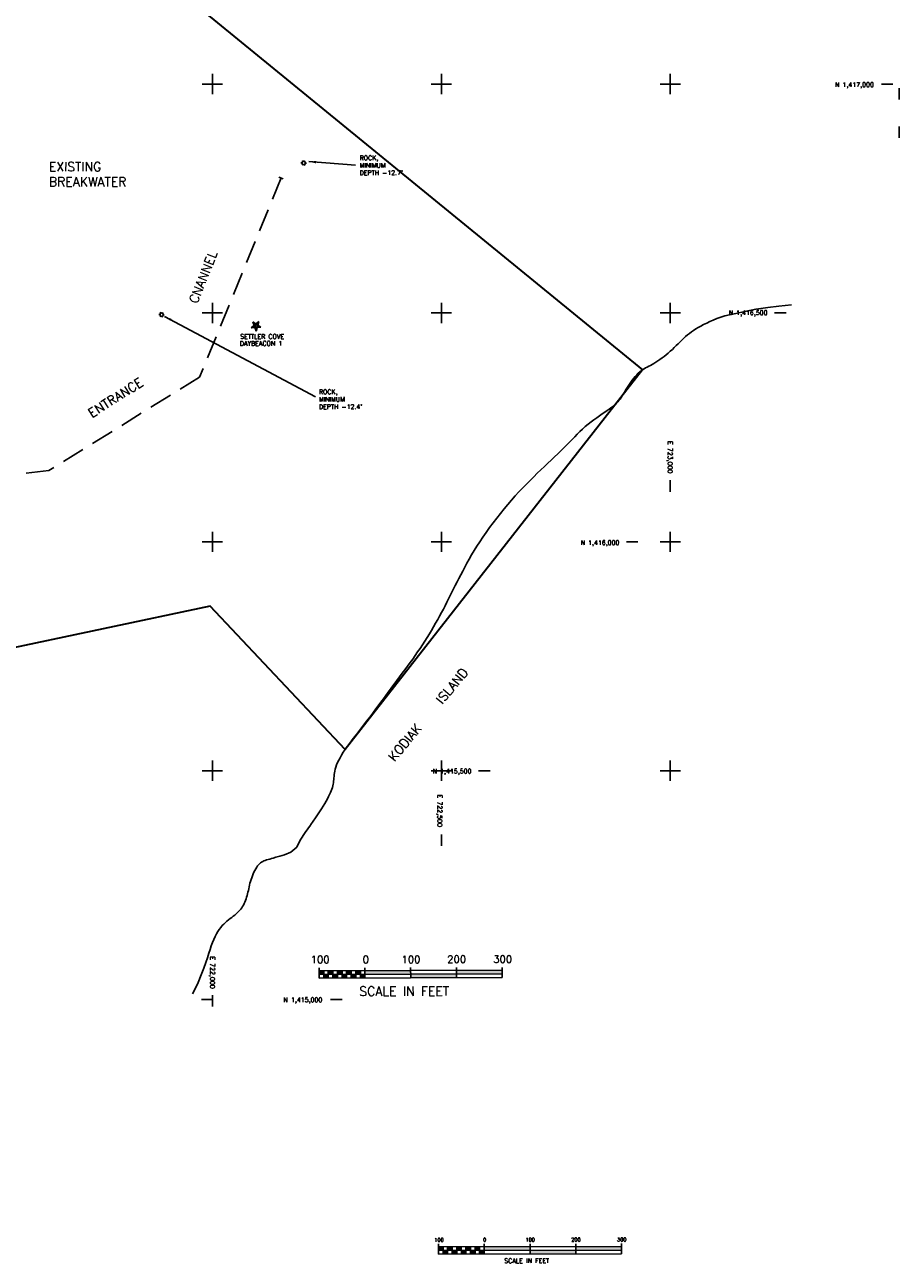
# Model space of a CAD drawing. Header units: feet. Extents: x 719681 to 872103, y 1414424 to 1527791.
# Tile 6 of 12: x 721590 to 723500, y 1414424 to 1417130. Entities that reach past the tile are written whole.
import ezdxf

# ---------------------------------------------------------------- set-up
doc = ezdxf.new("R2010")
doc.units = ezdxf.units.FT
doc.header["$LTSCALE"] = 100
doc.header["$MEASUREMENT"] = 0
doc.linetypes.add('DASHED', pattern=[0.75, 0.5, -0.25])
doc.layers.get('0').update_dxf_attribs({"linetype": 'CONTINUOUS'})
for name, color, linetype in [('BREAKWATER-EXTENSION', 3, 'CONTINUOUS'), ('FLOATS', 8, 'CONTINUOUS'), ('FLOATS-RAC', 20, 'CONTINUOUS'), ('GRID', 7, 'CONTINUOUS'), ('LEGEND', 7, 'CONTINUOUS'), ('LIMITS', 3, 'DASHED'), ('NAVAIDS', 7, 'CONTINUOUS'), ('SHORELINE', 4, 'CONTINUOUS'), ('TEXT', 2, 'CONTINUOUS')]:
    doc.layers.add(name, color=color, linetype=linetype)
doc.layers.get('0').freeze()
doc.styles.add('L100', font='ROMANS.SHX')
doc.styles.add('L200', font='simplex', dxfattribs={"height": 50})
doc.styles.add('L80', font='simplex', dxfattribs={"height": 20})
doc.styles.get("Standard").update_dxf_attribs({"font": 'romans.shx'})
doc.dimstyles.new('STANDARD$7', dxfattribs={"dimtxt": 8, "dimasz": 16, "dimexe": 0.18, "dimexo": 0.0625, "dimgap": 0.09, "dimtad": 0, "dimtih": 1, "dimtoh": 1, "dimdec": 4, "dimzin": 0, "dimdsep": 46, "dimtxsty": 'Standard', "dimcen": 0.09, "dimadec": 0, "dimazin": 0, "dimtfac": 1, "dimtdec": 4, "dimtofl": 0, "dimtmove": 0, "dimatfit": 3, "dimfxl": 0, "dimtolj": 1, "dimtzin": 0, "dimarcsym": 0})

# ---------------------------------------------------------------- blocks, each defined once
blk = doc.blocks.new('LUMIN')
for p, q in [((-0.032, 0.019), (-0.052, 0.03)), ((0, 0.038), (0, 0.06)), ((0.032, 0.019), (0.052, 0.03)), ((-0.032, -0.019), (-0.052, -0.03)), ((0, -0.038), (0, -0.06)), ((0.032, -0.019), (0.052, -0.03))]:
    blk.add_line(p, q)
blk.add_circle((0, 0), 0.0375)
blk = doc.blocks.new('100SCALE')
at = {"layer": 'LEGEND'}
for p, q in [((0, 0), (0, 22.3)), ((0, 16), (400, 16)), ((0, 8), (400, 8)), ((0, 0), (400, 0)), ((10, 0), (10, 16)), ((20, 0), (20, 16)), ((30, 0), (30, 16)), ((40, 0), (40, 16)), ((50, 0), (50, 16)), ((60, 0), (60, 16)), ((70, 0), (70, 16)), ((80, 0), (80, 16)), ((90, 0), (90, 16)), ((100, 0), (100, 22.3)), ((200, 0), (200, 22.3)), ((300, 0), (300, 22.3)), ((400, 0), (400, 22.3))]:
    blk.add_line(p, q, dxfattribs=at)
for points in [[(0, 16), (10, 16), (0, 8), (10, 8)], [(10, 8), (20, 8), (10, 0), (20, 0)], [(20, 16), (30, 16), (20, 8), (30, 8)], [(30, 8), (40, 8), (30, 0), (40, 0)], [(40, 16), (50, 16), (40, 8), (50, 8)], [(50, 8), (60, 8), (50, 0), (60, 0)], [(60, 16), (70, 16), (60, 8), (70, 8)], [(70, 8), (80, 8), (70, 0), (80, 0)], [(80, 16), (90, 16), (80, 8), (90, 8)], [(90, 8), (100, 8), (90, 0), (100, 0)], [(100, 16), (200, 16), (100, 8), (200, 8)], [(200, 8), (300, 8), (200, 0), (300, 0)], [(300, 16), (400, 16), (300, 8), (400, 8)]]:
    blk.add_solid(points, dxfattribs=at)
for s, height, style, p in [('100', 8, 'L80', (-9.1, 27.3)), ('0', 8, 'L80', (97.6, 27.3)), ('100', 8, 'L80', (190, 27.3)), ('200', 8, 'L80', (290, 27.3)), ('300', 8, 'L80', (390.2, 27.3)), ('SCALE IN FEET', 10, 'L100', (143.7, -19.6))]:
    blk.add_text(s, height=height, dxfattribs=dict(at, style=style)).set_placement(p)
blk = doc.blocks.new('SIDETICK')
at = {"layer": 'GRID'}
blk.add_lwpolyline([(-0.25, 0), (0, 0)], dxfattribs=at)
blk = doc.blocks.new('TICK')
at = {"layer": 'GRID'}
for points in [[(-0.221, 0), (0.221, 0)], [(0, 0.221), (0, -0.221)]]:
    blk.add_lwpolyline(points, dxfattribs=at)

msp = doc.modelspace()

# ---------------------------------------------------------------- linework, layer by layer
at = {"layer": 'FLOATS-RAC', "lineweight": 35}
for p, q in [((721465.5, 1417579.5), (722939.6, 1416376)), ((722939.6, 1416376), (722290.1, 1415546.6)), ((721994.9, 1415859.2), (720718.5, 1415589)), ((722290.1, 1415546.6), (721994.9, 1415859.2))]:
    msp.add_line(p, q, dxfattribs=at)
at = {"layer": 'LEGEND', "color": 1}
for p, q in [((722233.1, 1415047), (722233, 1415069.3)), ((722233.1, 1415063), (722633.1, 1415063.8)), ((722303.1, 1415047.2), (722303.1, 1415063.2)), ((722313.1, 1415047.2), (722313.1, 1415063.2)), ((722323.1, 1415047.2), (722323.1, 1415063.2)), ((722333.1, 1415047.2), (722333, 1415069.5)), ((722433.1, 1415047.4), (722433, 1415069.7)), ((722533.1, 1415047.6), (722533, 1415069.9)), ((722633.1, 1415047.8), (722633, 1415070.1)), ((722233.1, 1415055), (722633.1, 1415055.8)), ((722233.1, 1415047), (722633.1, 1415047.8)), ((722243.1, 1415047.1), (722243.1, 1415063.1)), ((722253.1, 1415047.1), (722253.1, 1415063.1)), ((722263.1, 1415047.1), (722263.1, 1415063.1)), ((722273.1, 1415047.1), (722273.1, 1415063.1)), ((722283.1, 1415047.1), (722283.1, 1415063.1)), ((722293.1, 1415047.2), (722293.1, 1415063.2))]:
    msp.add_line(p, q, dxfattribs=at)
for points in [[(722293.1, 1415063.2), (722303.1, 1415063.2), (722293.1, 1415055.2), (722303.1, 1415055.2)], [(722313.1, 1415063.2), (722323.1, 1415063.2), (722313.1, 1415055.2), (722323.1, 1415055.2)], [(722333.1, 1415063.2), (722433.1, 1415063.4), (722333.1, 1415055.2), (722433.1, 1415055.4)], [(722533.1, 1415063.6), (722633.1, 1415063.8), (722533.1, 1415055.6), (722633.1, 1415055.8)], [(722233.1, 1415063), (722243.1, 1415063.1), (722233.1, 1415055), (722243.1, 1415055.1)], [(722243.1, 1415055.1), (722253.1, 1415055.1), (722243.1, 1415047.1), (722253.1, 1415047.1)], [(722253.1, 1415063.1), (722263.1, 1415063.1), (722253.1, 1415055.1), (722263.1, 1415055.1)], [(722263.1, 1415055.1), (722273.1, 1415055.1), (722263.1, 1415047.1), (722273.1, 1415047.1)], [(722273.1, 1415063.1), (722283.1, 1415063.1), (722273.1, 1415055.1), (722283.1, 1415055.1)], [(722283.1, 1415055.1), (722293.1, 1415055.2), (722283.1, 1415047.1), (722293.1, 1415047.2)], [(722303.1, 1415055.2), (722313.1, 1415055.2), (722303.1, 1415047.2), (722313.1, 1415047.2)], [(722323.1, 1415055.2), (722333.1, 1415055.2), (722323.1, 1415047.2), (722333.1, 1415047.2)], [(722433.1, 1415055.4), (722533.1, 1415055.6), (722433.1, 1415047.4), (722533.1, 1415047.6)]]:
    msp.add_solid(points, dxfattribs=at)
at = {"layer": 'LIMITS', "color": 1}
for p, q in [((722150, 1416795), (721972, 1416360)), ((722145.4, 1416796.9), (722154.6, 1416793.1)), ((721972, 1416360), (721643, 1416155.5)), ((721643, 1416155.5), (721176, 1416105))]:
    msp.add_line(p, q, dxfattribs=at)
at = {"layer": 'NAVAIDS'}
for p, q in [((722084.5, 1416467.6), (722101.3, 1416481.2)), ((722088, 1416480.5), (722106.1, 1416468.8)), ((722095.7, 1416460.4), (722088, 1416480.5)), ((722101.3, 1416481.2), (722095.7, 1416460.4)), ((722106.1, 1416468.8), (722084.5, 1416467.6))]:
    msp.add_line(p, q, dxfattribs=at)
msp.add_circle((722095.1, 1416471.7), 0.392, dxfattribs=at)
at = {"layer": 'SHORELINE', "color": 2}
for points in [[(723187.1, 1416508.4), (723119.2, 1416493.8), (723110.4, 1416490.8), (723102, 1416487.7), (723094, 1416484.5), (723086.5, 1416481.3), (723079.5, 1416478), (723072.9, 1416474.7), (723066.8, 1416471.5), (723061.1, 1416468.2), (723055.9, 1416465), (723051, 1416461.8), (723046.4, 1416458.6), (723042, 1416455.3), (723037.7, 1416451.9), (723033.6, 1416448.4), (723029.5, 1416444.7), (723025.5, 1416440.9), (723021.3, 1416437), (723017.2, 1416432.9), (723013, 1416428.8), (723008.8, 1416424.7), (723004.5, 1416420.5), (723000.1, 1416416.5), (722995.7, 1416412.5), (722991.2, 1416408.7), (722986.6, 1416405.1), (722982, 1416401.6), (722977.5, 1416398.3), (722973, 1416395.2), (722968.6, 1416392.3), (722964.4, 1416389.7), (722960.4, 1416387.4), (722956.6, 1416385.3), (722952.9, 1416383.4), (722949.5, 1416381.6), (722946.1, 1416379.9), (722942.8, 1416378), (722939.6, 1416376), (722936.4, 1416373.8), (722933.2, 1416371.2), (722930, 1416368.2), (722926.7, 1416364.8), (722923.4, 1416361.2), (722920.1, 1416357.2), (722916.9, 1416353.1), (722913.8, 1416348.8), (722910.8, 1416344.4), (722907.8, 1416340), (722905.1, 1416335.6), (722902.4, 1416331.3), (722899.8, 1416327), (722897.4, 1416322.9), (722894.9, 1416319), (722892.6, 1416315.2), (722890.2, 1416311.7), (722887.8, 1416308.5), (722885.3, 1416305.5), (722882.8, 1416302.8), (722880.1, 1416300.2), (722877.2, 1416297.7), (722873.9, 1416295.2), (722870.4, 1416292.5), (722866.4, 1416289.7), (722861.9, 1416286.6), (722856.8, 1416283.2), (722851.4, 1416279.5), (722845.5, 1416275.4), (722839.5, 1416271.1), (722833.2, 1416266.6), (722826.9, 1416261.8), (722820.6, 1416256.8), (722814.4, 1416251.6), (722808.4, 1416246.3), (722802.6, 1416240.8), (722796.9, 1416235.2), (722791.2, 1416229.4), (722785.4, 1416223.5), (722779.6, 1416217.4), (722773.6, 1416211.3), (722767.4, 1416205), (722760.9, 1416198.6), (722754.2, 1416192.1), (722747.2, 1416185.4), (722740, 1416178.7), (722732.6, 1416171.7), (722725.1, 1416164.6), (722717.4, 1416157.3), (722709.6, 1416149.9), (722701.7, 1416142.2), (722693.8, 1416134.3), (722685.8, 1416126.2), (722677.7, 1416117.9), (722669.6, 1416109.3), (722661.4, 1416100.4), (722653.3, 1416091.2), (722645.1, 1416081.8), (722637, 1416072), (722628.9, 1416061.9), (722620.9, 1416051.7), (722613, 1416041.4), (722605.4, 1416031), (722598, 1416020.6), (722590.9, 1416010.4), (722584.2, 1416000.3), (722577.8, 1415990.4), (722571.8, 1415980.8), (722566.2, 1415971.4), (722560.9, 1415962.2), (722555.9, 1415953.3), (722551.1, 1415944.6), (722546.6, 1415936.2), (722542.3, 1415928), (722538.2, 1415920), (722534.3, 1415912.3), (722530.5, 1415904.7), (722526.8, 1415897.3), (722523.1, 1415889.9), (722519.5, 1415882.6), (722515.8, 1415875.2), (722512.1, 1415867.9), (722508.3, 1415860.4), (722504.4, 1415852.9), (722500.4, 1415845.3), (722496.2, 1415837.7), (722492, 1415830), (722487.6, 1415822.3), (722483.1, 1415814.5), (722478.5, 1415806.6), (722473.8, 1415798.8), (722468.9, 1415790.9), (722463.9, 1415783), (722458.8, 1415775.1), (722453.5, 1415767.2), (722448.2, 1415759.4), (722442.8, 1415751.5), (722437.4, 1415743.8), (722431.8, 1415736), (722426.2, 1415728.3), (722420.4, 1415720.5), (722414.6, 1415712.7), (722408.7, 1415704.8), (722402.6, 1415696.7), (722396.4, 1415688.4), (722390.1, 1415679.9), (722383.7, 1415671.2), (722377.1, 1415662.2), (722370.5, 1415653.1), (722363.8, 1415644), (722357, 1415634.8), (722350.3, 1415625.7), (722343.5, 1415616.7), (722336.8, 1415607.8), (722330.2, 1415599.2), (722323.7, 1415590.9), (722317.4, 1415582.8), (722311.3, 1415575), (722305.4, 1415567.5), (722299.9, 1415560.3), (722294.8, 1415553.3), (722290.1, 1415546.6), (722285.9, 1415540.3), (722282.1, 1415534.2), (722278.8, 1415528.4), (722275.9, 1415522.9), (722273.5, 1415517.6), (722271.4, 1415512.7), (722269.7, 1415507.9), (722268.3, 1415503.4), (722267.3, 1415499.2), (722266.6, 1415495.1), (722266.1, 1415491.3), (722265.7, 1415487.6), (722265.4, 1415484), (722265.1, 1415480.5), (722264.8, 1415477), (722264.5, 1415473.6), (722263.9, 1415470.2), (722263.2, 1415466.8), (722262.2, 1415463.3), (722261.1, 1415459.7), (722259.7, 1415455.9), (722258, 1415452), (722256.1, 1415447.8), (722253.9, 1415443.3), (722251.3, 1415438.6), (722248.5, 1415433.5), (722245.3, 1415428.2), (722241.8, 1415422.5), (722238.1, 1415416.6), (722234, 1415410.3), (722229.7, 1415403.7), (722225.1, 1415396.9), (722220.2, 1415389.8), (722215.2, 1415382.5), (722214.1, 1415380.9)], [(723264.9, 1416518.1), (723236.9, 1416514.9), (723213.1, 1416512), (723193, 1416509.3), (723187.1, 1416508.4)], [(722214.1, 1415380.9), (722202.6, 1415365), (722191.9, 1415348.1), (722184.1, 1415332.9), (722171.3, 1415321.8), (722157.3, 1415316), (722147, 1415313.2), (722138.8, 1415311.1), (722132.7, 1415308.8)], [(722132.7, 1415308.8), (722128.9, 1415307.8), (722125.3, 1415306.8), (722121.7, 1415305.8), (722118.4, 1415304.9), (722115.4, 1415303.9), (722112.6, 1415302.8), (722109.9, 1415301.6), (722107.5, 1415300.2), (722105.2, 1415298.6), (722102.9, 1415296.7), (722100.8, 1415294.6), (722098.7, 1415292), (722096.7, 1415289.1), (722094.6, 1415285.8), (722092.7, 1415282.2), (722090.8, 1415278.4), (722089, 1415274.5), (722087.3, 1415270.4), (722085.8, 1415266.2), (722084.4, 1415262.1), (722083.2, 1415258), (722082.1, 1415253.9), (722081.1, 1415249.9), (722080.3, 1415246), (722079.4, 1415242.1), (722078.6, 1415238.3), (722077.7, 1415234.5), (722076.8, 1415230.8), (722075.9, 1415227.1), (722074.8, 1415223.4), (722073.6, 1415219.8), (722072.4, 1415216.3), (722071, 1415212.9), (722069.4, 1415209.6), (722067.8, 1415206.4), (722065.9, 1415203.3), (722064, 1415200.4), (722061.8, 1415197.5), (722059.5, 1415194.8), (722057, 1415192.1), (722054.4, 1415189.6), (722051.6, 1415187), (722048.7, 1415184.5), (722045.6, 1415182), (722042.3, 1415179.4), (722038.9, 1415176.8), (722035.5, 1415174.1), (722031.9, 1415171.3), (722028.4, 1415168.2), (722024.9, 1415164.9), (722021.5, 1415161.4), (722018.1, 1415157.5), (722014.9, 1415153.2), (722011.8, 1415148.5), (722008.8, 1415143.3), (722005.9, 1415137.7), (722003.1, 1415131.5), (722000.3, 1415124.8), (721997.6, 1415117.5), (721994.9, 1415109.6), (721992.2, 1415101), (721989.2, 1415091.4), (721985.7, 1415080.6), (721981.3, 1415068.2), (721975.7, 1415053.9), (721968.7, 1415037.5), (721959.9, 1415018.7), (721956.7, 1415012.3)]]:
    msp.add_lwpolyline(points, dxfattribs=at)

# ---------------------------------------------------------------- block references
at = {"layer": 'FLOATS', "xscale": 100, "yscale": 100, "zscale": 100, "rotation": 327.1099999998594}
for p in [(722199.4, 1416827.6), (721889, 1416496.3)]:
    msp.add_blockref('LUMIN', p, dxfattribs=at)
at = {"layer": 'GRID', "xscale": 100, "yscale": 100, "zscale": 100}
for name, p, rotation in [('TICK', (722000, 1417000), 359.9999999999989), ('TICK', (722500, 1417000), 359.9999999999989), ('TICK', (723000, 1417000), 359.9999999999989), ('SIDETICK', (723486.3, 1417000), 359.9999999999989), ('SIDETICK', (723500, 1416991.4), 89.9999999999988), ('SIDETICK', (723500, 1416907.3), 89.9999999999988), ('TICK', (722000, 1416500), 359.9999999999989), ('TICK', (722500, 1416500), 359.9999999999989), ('TICK', (723000, 1416500), 359.9999999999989), ('SIDETICK', (723252.8, 1416500), 359.9999999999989), ('SIDETICK', (723000, 1416134.5), 89.9999999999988), ('TICK', (722000, 1416000), 359.9999999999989), ('TICK', (722500, 1416000), 359.9999999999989), ('TICK', (723000, 1416000), 359.9999999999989), ('SIDETICK', (722929.3, 1416000), 359.9999999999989), ('TICK', (722000, 1415500), 359.9999999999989), ('TICK', (722500, 1415500), 359.9999999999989), ('SIDETICK', (722606.4, 1415500), 359.9999999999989), ('TICK', (723000, 1415500), 359.9999999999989), ('SIDETICK', (722500, 1415360.8), 89.9999999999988), ('SIDETICK', (722000, 1415009.8), 89.9999999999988), ('SIDETICK', (722001.5, 1415000), 359.9999999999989), ('SIDETICK', (722283.1, 1415000), 359.9999999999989)]:
    msp.add_blockref(name, p, dxfattribs=dict(at, rotation=rotation))
at = {"layer": 'LEGEND', "rotation": 0.1099999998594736}
msp.add_blockref('100SCALE', (722493.7, 1414443.6), dxfattribs=at)

# ---------------------------------------------------------------- texts
at = {"layer": 'BREAKWATER-EXTENSION', "color": 2, "style": 'L200'}
for s, p in [('EXISTING', (721642.7, 1416809.6)), ('BREAKWATER', (721642.7, 1416776.6))]:
    msp.add_text(s, height=20, rotation=359.965, dxfattribs=at).set_placement(p)
at = {"layer": 'FLOATS', "style": 'L100'}
for s, p in [('ROCK,', (722321.5, 1416833.7)), ('MINIMUM', (722321.5, 1416817.5)), ("DEPTH -12.7'", (722321.5, 1416801.3)), ('ROCK,', (722232.6, 1416322.5)), ('MINIMUM', (722232.6, 1416306.3)), ("DEPTH -12.4'", (722232.6, 1416290.1))]:
    msp.add_text(s, height=10, rotation=0.11, dxfattribs=at).set_placement(p)
at = {"layer": 'GRID', "style": 'L100'}
for s, rotation, p in [('N 1,417,000', 360, (723359.8, 1416993.8)), ('N 1,416,500', 360, (723127.5, 1416495.6)), ('E 723,000', 270, (722994.8, 1416220.1)), ('N 1,416,000', 360, (722804.1, 1415993.2)), ('N 1,415,500', 360, (722481, 1415493.8)), ('E 722,500', 270, (722491.7, 1415447.7)), ('E 722,000', 270, (721995.2, 1415094.3)), ('N 1,415,000', 360, (722155.2, 1414994.5))]:
    msp.add_text(s, height=10, rotation=rotation, dxfattribs=at).set_placement(p)
at = {"layer": 'LEGEND', "color": 2}
for s, height, style, p in [('100', 16, 'L80', (722214.8, 1415079.3)), ('0', 16, 'L80', (722328.3, 1415079.5)), ('100', 16, 'L80', (722413.1, 1415079.7)), ('200', 16, 'L80', (722512.9, 1415079.9)), ('300', 16, 'L80', (722613.5, 1415080.1)), ('SCALE IN FEET', 20, 'L100', (722320.7, 1415008.1))]:
    msp.add_text(s, height=height, rotation=0.11, dxfattribs=dict(at, style=style)).set_placement(p)
at = {"layer": 'NAVAIDS', "color": 1, "style": 'L100'}
for s, p in [('SETTLER COVE', (722060.6, 1416443.5)), ('DAYBEACON 1', (722060, 1416428.4))]:
    msp.add_text(s, height=10, rotation=0.11, dxfattribs=at).set_placement(p)
at = {"layer": 'TEXT', "color": 1, "style": 'L200'}
for s, rotation, p in [('CNANNEL', 68.2339, (721966.7, 1416519)), ('ENTRANCE', 32.3795, (721736.6, 1416270.4)), ('KODIAK    ISLAND', 50.1962, (722397.7, 1415518.8))]:
    msp.add_text(s, height=20, rotation=rotation, dxfattribs=at).set_placement(p)

# ---------------------------------------------------------------- leaders
at = {"layer": 'FLOATS'}
for points in [[(722210.3, 1416830.6), (722312.9, 1416822.9)], [(721895.2, 1416492.6), (722225.4, 1416317)]]:
    msp.add_leader(points, dimstyle='STANDARD$7', dxfattribs=at)

doc.saveas('drawing.dxf')
